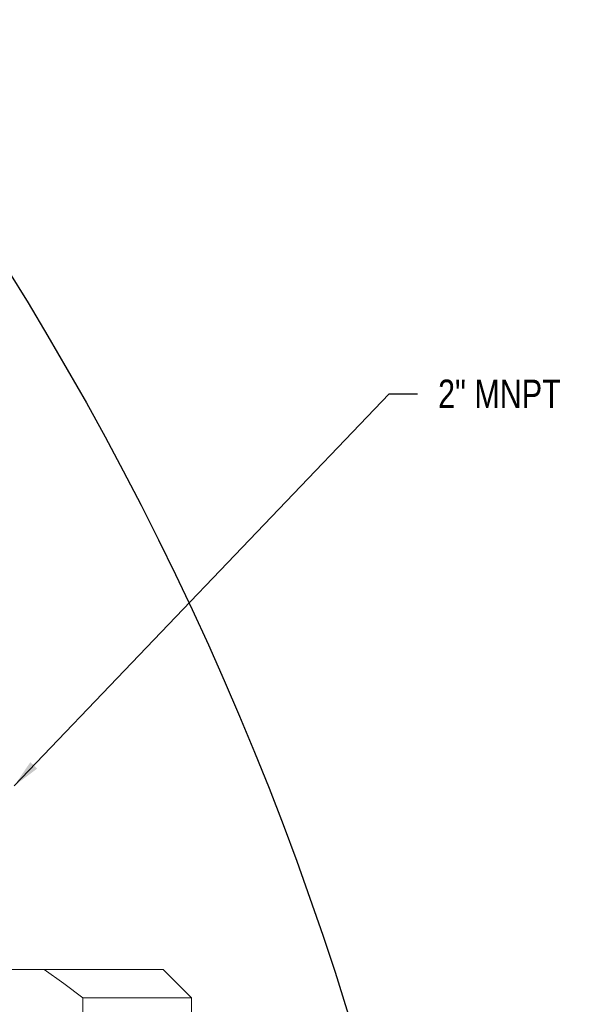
# Model space of a CAD drawing. Header units: inches. Extents: x 15 to 50, y -71 to 91.
# Tile 49 of 49: x 40.54 to 43.05, y 80.8 to 85.12. Entities that reach past the tile are written whole.
import ezdxf

# ---------------------------------------------------------------- set-up
doc = ezdxf.new("R2010")
doc.units = ezdxf.units.IN
doc.header["$LTSCALE"] = 1.21
doc.header["$MEASUREMENT"] = 0
doc.linetypes.add('SLD-Solid', pattern=[0])
doc.layers.get('0').update_dxf_attribs({"linetype": 'CONTINUOUS'})
doc.styles.get("Standard").update_dxf_attribs({"font": 'txt', "width": 0.8})
doc.dimstyles.get("Standard").update_dxf_attribs({"dimtxt": 0.125, "dimasz": 0.125, "dimexe": 0.18, "dimexo": 0.0625, "dimgap": 0.09, "dimtad": 0, "dimtih": 1, "dimtoh": 1, "dimdec": 3, "dimzin": 4, "dimdsep": 46, "dimtxsty": 'Standard', "dimcen": 0.09, "dimadec": 0, "dimazin": 0, "dimtol": 1, "dimtp": 0.005, "dimtm": 0.005, "dimtfac": 1, "dimtdec": 3, "dimtofl": 0, "dimtmove": 0, "dimatfit": 3, "dimfxl": 1, "dimtolj": 1, "dimtzin": 4, "dimarcsym": 0})

msp = doc.modelspace()

# ---------------------------------------------------------------- linework, layer by layer
at = {"color": 7, "linetype": 'SLD-Solid', "lineweight": 15}
for p, q in [((40.6485, 80.9561), (38.0034, 80.9561)), ((40.6485, 80.9561), (41.1689, 80.9561)), ((41.2939, 80.8311), (41.1689, 80.9561)), ((40.8177, 80.4627), (40.8177, 80.8311)), ((41.2939, 80.8311), (40.8177, 80.8311)), ((41.2939, 80.4627), (41.2939, 80.8311))]:
    msp.add_line(p, q, dxfattribs=at)
at = {"color": 7, "linetype": 'SLD-Solid', "lineweight": 15, "flags": 128}
msp.add_lwpolyline([(40.6485, 80.9561), (40.7335, 80.8942), (40.8177, 80.8311)], dxfattribs=at)
at = {"color": 7, "linetype": 'Continuous'}
msp.add_circle((28.6042, 76.6165), 14, dxfattribs=at)

# ---------------------------------------------------------------- texts
at = {"insert": (42.374, 83.4777), "char_height": 0.125, "attachment_point": 4}
msp.add_mtext('2" MNPT', dxfattribs=at)

# ---------------------------------------------------------------- leaders
at = {"annotation_type": 0, "has_hookline": 1, "hookline_direction": 0, "text_width": 0.6333}
msp.add_leader([(40.5159, 81.7598), (42.159, 83.4777), (42.284, 83.4777)], dimstyle='Standard', override={"dimexe": 0.396, "dimexo": 0.1375, "dimzin": 0, "dimcen": 0.198, "dimtdec": 4, "dimtzin": 0}, dxfattribs=at)

doc.saveas('drawing.dxf')
